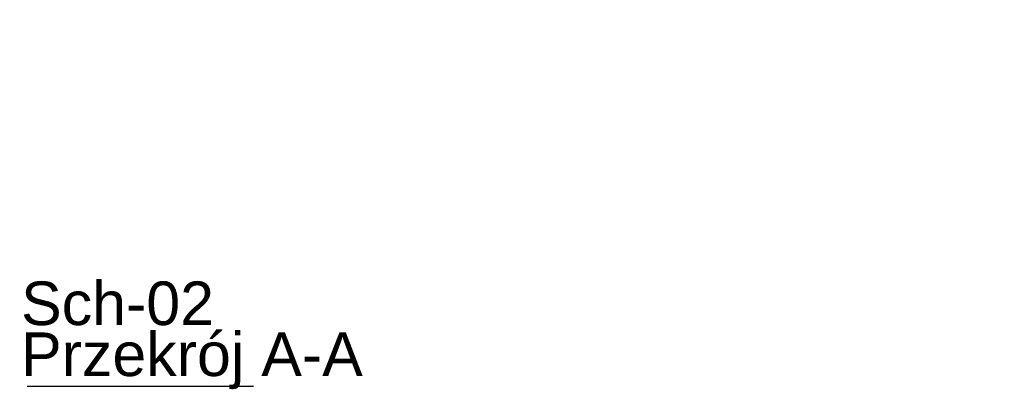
# Model space of a CAD drawing. Extents: x -1474 to 75706, y -7058 to 75879.
# Tile 8 of 19: x 35659 to 39613, y 5011 to 6506. Entities that reach past the tile are written whole.
import ezdxf
from ezdxf import colors
from ezdxf.entities.mleader import LeaderData, LeaderLine
from ezdxf.math import Vec2, Vec3

# ---------------------------------------------------------------- set-up
doc = ezdxf.new("R2010")
doc.units = 0
doc.header["$LTSCALE"] = 10
doc.header["$MEASUREMENT"] = 0
doc.layers.add('P-Linia3', color=6, linetype='Continuous', lineweight=60)
doc.layers.add('P-Opis słupy', color=30, linetype='Continuous', lineweight=9)
doc.styles.add('_Fdelita opis', font='arial.ttf')

msp = doc.modelspace()

# ---------------------------------------------------------------- linework, layer by layer
at = {"layer": 'P-Linia3', "color": 6, "linetype": 'Continuous', "lineweight": 30}
msp.add_line((35689.97006, 5035.7886), (36598.63312, 5035.7886), dxfattribs=at)

# ---------------------------------------------------------------- texts
at = {"layer": 'P-Linia3', "color": 6, "lineweight": 30, "style": '_Fdelita opis'}
for s, p in [('Sch-02', (35665.0602, 5280.47772)), ('Przekrój A-A', (35665.0602, 5076.02014))]:
    msp.add_text(s, height=175, dxfattribs=at).set_placement(p)

# ---------------------------------------------------------------- leaders
at = {"layer": 'P-Opis słupy'}
ml = msp.add_multileader_mtext('Standard', dxfattribs=at)
ml.set_content('         ', color=256)
ml.set_leader_properties()
ml.build(insert=Vec2(0, 0))
ml.multileader.update_dxf_attribs({"arrow_head_size": 78})
ctx = ml.context
ctx.base_point, ctx.char_height, ctx.arrow_head_size, ctx.landing_gap_size, ctx.plane_origin = Vec3(75704.62451, 12147.86704), 2.6, 78, 1.3, Vec3(75778.95855, 10736.38629)
notes = []
notes.append((ctx, [(0, (0, 0, 0), (0, 0), (1, 0), 1, [])]))
ctx.mtext.insert, ctx.mtext.flow_direction = Vec3(75705.92451, 12149.16704), 5
for ctx, leaders in notes:
    for number, flags, end, landing, length, lines in leaders:
        leader = LeaderData()
        leader.index, (leader.has_last_leader_line, leader.has_dogleg_vector, leader.attachment_direction) = number, flags
        leader.last_leader_point, leader.dogleg_vector, leader.dogleg_length = Vec3(end), Vec3(landing), length
        for number, points, colour, breaks in lines:
            line = LeaderLine()
            line.index, line.vertices, line.color, line.breaks = number, Vec3.list(points), colors.encode_raw_color(colour), breaks
            leader.lines.append(line)
        ctx.leaders.append(leader)

doc.saveas('drawing.dxf')
